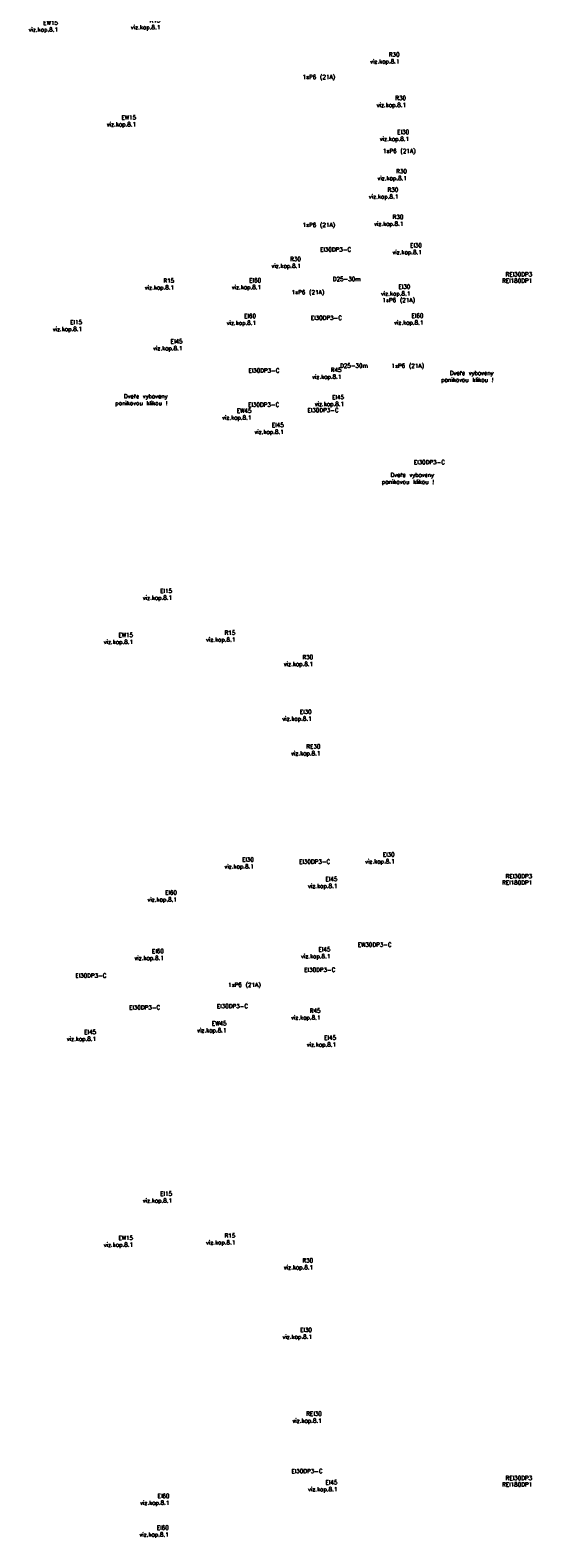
# Model space of a CAD drawing. Header units: millimetres. Extents: x 2886542 to 7567581, y -792623 to 134766.
# Tile 148 of 256: x 4483778 to 4521075, y -448929 to -336834. Entities that reach past the tile are written whole.
import ezdxf

# ---------------------------------------------------------------- set-up
doc = ezdxf.new("R2010")
doc.units = ezdxf.units.MM
doc.layers.add('požárničina', color=10, linetype='Continuous')
doc.styles.get("Standard").update_dxf_attribs({"font": 'arial.ttf'})

msp = doc.modelspace()

# ---------------------------------------------------------------- texts
at = {"layer": 'požárničina', "color": 1, "lineweight": 30, "attachment_point": 3}
for s, insert, char_height, width in [('{\\Ftxt,bigfont|c238;EW15\\Pviz.kap.8.1}', (4485846.5, -336123.4), 307.125, 715494.708), ('{\\Ftxt,bigfont|c238;R15\\Pviz.kap.8.1}', (4493453.2, -335952.9), 307.125, 715494.708), ('{\\Ftxt,bigfont|c238;R30\\Pviz.kap.8.1}', (4511242.2, -338491.7), 307.125, 715494.708), ('{\\Ftxt,bigfont|c238;1xP6 (21A)}', (4506452.5, -340161.7), 307.125, 715494.708), ('{\\Ftxt,bigfont|c238;R30\\Pviz.kap.8.1}', (4511722.1, -341728.6), 307.125, 715494.708), ('{\\Ftxt,bigfont|c238;EW15\\Pviz.kap.8.1}', (4491653.4, -343170.8), 307.125, 715494.708), ('{\\Ftxt,bigfont|c238;EI30\\Pviz.kap.8.1}', (4511952.8, -344253.5), 307.125, 715494.708), ('{\\Ftxt,bigfont|c238;1xP6 (21A)}', (4512432.5, -345661.7), 307.125, 715494.708), ('{\\Ftxt,bigfont|c238;R30\\Pviz.kap.8.1}', (4511787.1, -347172), 307.125, 715494.708), ('{\\Ftxt,bigfont|c238;R30\\Pviz.kap.8.1}', (4511147.2, -348543.5), 307.125, 715494.708), ('{\\Ftxt,bigfont|c238;R30\\Pviz.kap.8.1}', (4511526.6, -350563.2), 307.125, 715494.708), ('{\\Ftxt,bigfont|c238;1xP6 (21A)}', (4506452.5, -351161.7), 307.125, 715494.708), ('{\\Ftxt,bigfont|c238;EI30DP3-C}', (4507642.1, -352987.5), 307.125, 715494.708), ('{\\Ftxt,bigfont|c238;EI30\\Pviz.kap.8.1}', (4512897.5, -352676.1), 307.125, 715494.708), ('{\\Ftxt,bigfont|c238;R30\\Pviz.kap.8.1}', (4503905.4, -353697.5), 307.125, 715494.708), ('{\\Ftxt,bigfont|c238;R15\\Pviz.kap.8.1}', (4494482.4, -355297.6), 307.125, 715494.708), ('{\\Ftxt,bigfont|c238;EI60\\Pviz.kap.8.1}', (4500945.2, -355276.1), 307.125, 715494.708), ('{\\Ftxt,bigfont|c238;D25-30m}', (4508344.6, -355184.1), 307.125, 715494.708), ('{\\Ftxt,bigfont|c238;\\PREI180DP1}', (4521098.9, -354797.1, 1471.2), 307.048, 715315.119), ('{\\Ftxt,bigfont|c238;\\PREI30DP3}', (4521098.9, -354319.1, 1471.2), 307.048, 715315.119), ('{\\Ftxt,bigfont|c238;1xP6 (21A)}', (4505643.8, -356163.5), 307.125, 715494.708), ('{\\Ftxt,bigfont|c238;EI30\\Pviz.kap.8.1}', (4512040.4, -355750.1), 307.125, 715494.708), ('{\\Ftxt,bigfont|c238;1xP6 (21A)}', (4512389.4, -356751), 307.125, 715494.708), ('{\\Ftxt,bigfont|c238;EI15\\Pviz.kap.8.1}', (4487635.6, -358389.1), 307.125, 715494.708), ('{\\Ftxt,bigfont|c238;EI60\\Pviz.kap.8.1}', (4500569.2, -357928.2), 307.125, 715494.708), ('{\\Ftxt,bigfont|c238;EI30DP3-C}', (4506955.2, -358069.3), 307.125, 715494.708), ('{\\Ftxt,bigfont|c238;EI60\\Pviz.kap.8.1}', (4513015.3, -357906), 307.125, 715494.708), ('{\\Ftxt,bigfont|c238;EI45\\Pviz.kap.8.1}', (4495101.9, -359818.1), 307.125, 715494.708), ('{\\Ftxt,bigfont|c238;EI30DP3-C}', (4502314, -361984.8), 307.125, 715494.708), ('{\\Ftxt,bigfont|c238;R45\\Pviz.kap.8.1}', (4506920.7, -361936.6), 307.125, 715494.708), ('{\\Ftxt,bigfont|c238;D25-30m}', (4508881.7, -361626.8), 307.125, 715494.708), ('{\\Ftxt,bigfont|c238;1xP6 (21A)}', (4513060.8, -361633.4), 307.125, 715494.708), ('{\\Ftxt,bigfont|c238;Dveře vybaveny \\Ppanikovou klikou !}', (4518214.6, -362165.8), 307.125, 715494.708), ('{\\Ftxt,bigfont|c238;Dveře vybaveny \\Ppanikovou klikou !}', (4493984.7, -363897.1), 307.125, 715494.708), ('{\\Ftxt,bigfont|c238;EI45\\Pviz.kap.8.1}', (4507113.4, -363964.2), 307.125, 715494.708), ('{\\Ftxt,bigfont|c238;EW45\\Pviz.kap.8.1}', (4500227.7, -364971.8), 307.125, 715494.708), ('{\\Ftxt,bigfont|c238;EI30DP3-C}', (4502292.5, -364522.8), 307.125, 715494.708), ('{\\Ftxt,bigfont|c238;EI30DP3-C}', (4506713.6, -364933.2), 307.125, 715494.708), ('{\\Ftxt,bigfont|c238;EI45\\Pviz.kap.8.1}', (4502631.1, -366032.3), 307.125, 715494.708), ('{\\Ftxt,bigfont|c238;Dveře vybaveny \\Ppanikovou klikou !}', (4513804.9, -369748.8), 307.125, 715494.708), ('{\\Ftxt,bigfont|c238;EI30DP3-C}', (4514616.6, -368800.6), 307.125, 715494.708), ('{\\Ftxt,bigfont|c238;EI15\\Pviz.kap.8.1}', (4494330.1, -378367.2), 307.125, 715494.708), ('{\\Ftxt,bigfont|c238;EW15\\Pviz.kap.8.1}', (4491426.1, -381648.9), 307.125, 715494.708), ('{\\Ftxt,bigfont|c238;R15\\Pviz.kap.8.1}', (4499032.8, -381478.4), 307.125, 715494.708), ('{\\Ftxt,bigfont|c238;R30\\Pviz.kap.8.1}', (4504816.4, -383294.1), 307.125, 715494.708), ('{\\Ftxt,bigfont|c238;EI30\\Pviz.kap.8.1}', (4504706.8, -387356.8), 307.125, 715494.708), ('{\\Ftxt,bigfont|c238;RE30\\Pviz.kap.8.1}', (4505356.8, -389936.3), 307.125, 715494.708), ('{\\Ftxt,bigfont|c238;EI30\\Pviz.kap.8.1}', (4500409.2, -398344.3), 307.125, 715494.708), ('{\\Ftxt,bigfont|c238;EI30DP3-C}', (4506082.4, -398501.1), 307.125, 715494.708), ('{\\Ftxt,bigfont|c238;EI30\\Pviz.kap.8.1}', (4510871.7, -397968.4), 307.125, 715494.708), ('{\\Ftxt,bigfont|c238;EI45\\Pviz.kap.8.1}', (4506616.7, -399795.4), 307.125, 715494.708), ('{\\Ftxt,bigfont|c238;\\PREI180DP1}', (4521098.9, -399546.1, 1471.2), 307.048, 715315.119), ('{\\Ftxt,bigfont|c238;\\PREI30DP3}', (4521098.9, -399068.1, 1471.2), 307.048, 715315.119), ('{\\Ftxt,bigfont|c238;EI60\\Pviz.kap.8.1}', (4494689.4, -400801.7), 307.125, 715494.708), ('{\\Ftxt,bigfont|c238;EI60\\Pviz.kap.8.1}', (4493714.5, -405151.7), 307.125, 715494.708), ('{\\Ftxt,bigfont|c238;EI45\\Pviz.kap.8.1}', (4506095.7, -405021.7), 307.125, 715494.708), ('{\\Ftxt,bigfont|c238;EW30DP3-C}', (4510654.3, -404670.3), 307.125, 715494.708), ('{\\Ftxt,bigfont|c238;EI30DP3-C}', (4506470.1, -406539.2), 307.125, 715494.708), ('{\\Ftxt,bigfont|c238;EI30DP3-C}', (4489450.3, -406969.8), 307.125, 715494.708), ('{\\Ftxt,bigfont|c238;1xP6 (21A)}', (4500920, -407659), 307.125, 715494.708), ('{\\Ftxt,bigfont|c238;EI30DP3-C}', (4493442.3, -409341.4), 307.125, 715494.708), ('{\\Ftxt,bigfont|c238;EI30DP3-C}', (4499977, -409241.8), 307.125, 715494.708), ('{\\Ftxt,bigfont|c238;R45\\Pviz.kap.8.1}', (4505362.7, -409577.5), 307.125, 715494.708), ('{\\Ftxt,bigfont|c238;EI45\\Pviz.kap.8.1}', (4488681.5, -411163.8), 307.125, 715494.708), ('{\\Ftxt,bigfont|c238;EW45\\Pviz.kap.8.1}', (4498378.2, -410525.8), 307.125, 715494.708), ('{\\Ftxt,bigfont|c238;EI45\\Pviz.kap.8.1}', (4506519.4, -411585.8), 307.125, 715494.708), ('{\\Ftxt,bigfont|c238;EI15\\Pviz.kap.8.1}', (4494330.1, -423186.6), 307.125, 715494.708), ('{\\Ftxt,bigfont|c238;EW15\\Pviz.kap.8.1}', (4491426.1, -426468.3), 307.125, 715494.708), ('{\\Ftxt,bigfont|c238;R15\\Pviz.kap.8.1}', (4499032.8, -426297.8), 307.125, 715494.708), ('{\\Ftxt,bigfont|c238;R30\\Pviz.kap.8.1}', (4504816.4, -428147.8), 307.125, 715494.708), ('{\\Ftxt,bigfont|c238;EI30\\Pviz.kap.8.1}', (4504726.8, -433312.8), 307.125, 715494.708), ('{\\Ftxt,bigfont|c238;REI30\\Pviz.kap.8.1}', (4505460.5, -439547.6), 307.125, 715494.708), ('{\\Ftxt,bigfont|c238;EI30DP3-C}', (4505515.2, -443813.7), 307.125, 715494.708), ('{\\Ftxt,bigfont|c238;EI45\\Pviz.kap.8.1}', (4506616.7, -444649), 307.125, 715494.708), ('{\\Ftxt,bigfont|c238;\\PREI180DP1}', (4521098.9, -444295.1, 1471.2), 307.048, 715315.119), ('{\\Ftxt,bigfont|c238;\\PREI30DP3}', (4521098.9, -443817.1, 1471.2), 307.048, 715315.119), ('{\\Ftxt,bigfont|c238;EI60\\Pviz.kap.8.1}', (4494135, -445655.3), 307.125, 715494.708), ('{\\Ftxt,bigfont|c238;EI60\\Pviz.kap.8.1}', (4494080.8, -448014.1), 307.125, 715494.708)]:
    msp.add_mtext(s, dxfattribs=dict(at, insert=insert, char_height=char_height, width=width))

doc.saveas('drawing.dxf')
